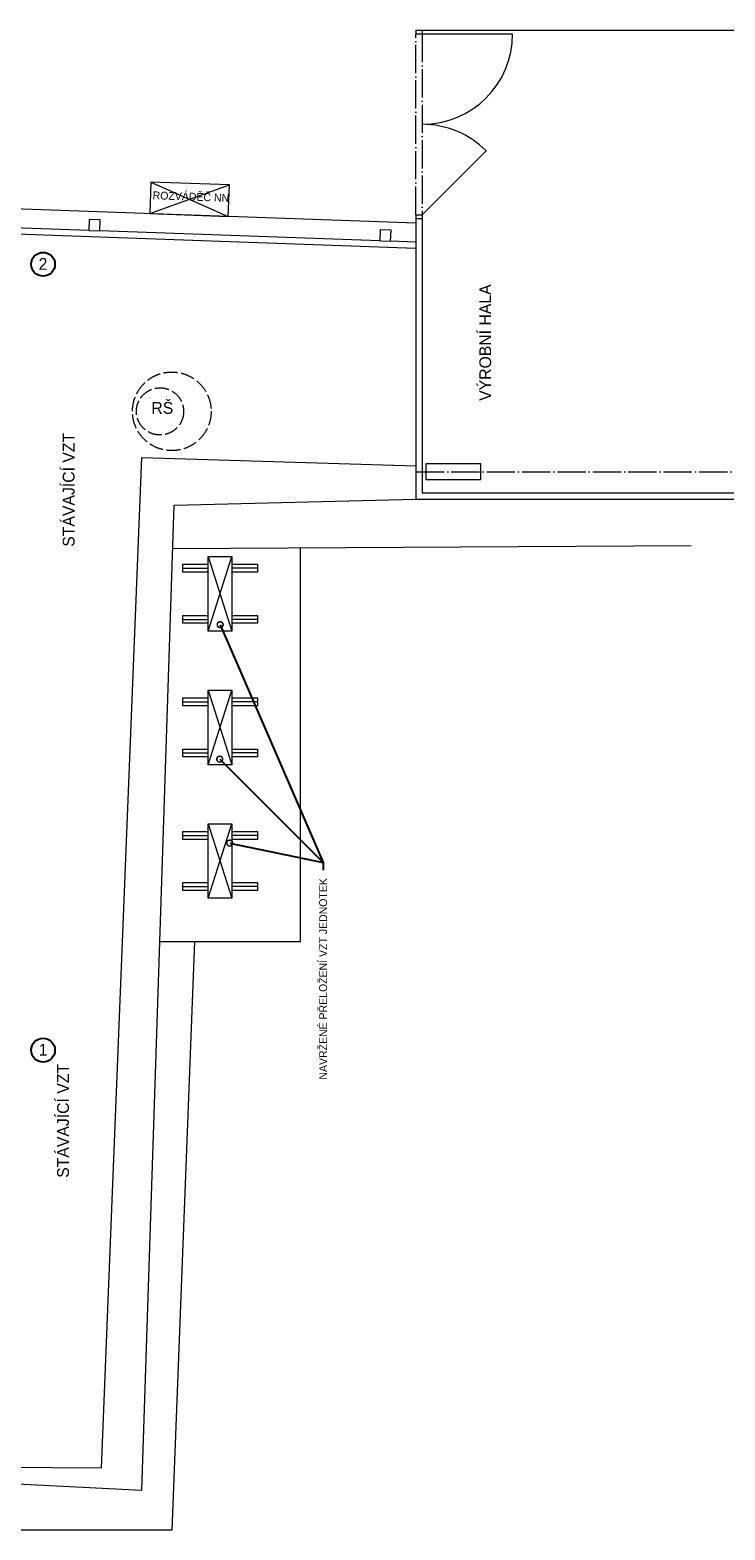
# Model space of a CAD drawing. Header units: millimetres. Extents: x -4829 to 407013, y -34854 to 354532.
# Tile 72 of 75: x 28541 to 37377, y -22797 to -3710. Entities that reach past the tile are written whole.
import ezdxf
from ezdxf import colors
from ezdxf.entities.mleader import LeaderData, LeaderLine
from ezdxf.enums import TextEntityAlignment as Align
from ezdxf.math import Vec2, Vec3

# ---------------------------------------------------------------- set-up
doc = ezdxf.new("R2010")
doc.units = ezdxf.units.MM
doc.header["$LTSCALE"] = 15
doc.linetypes.add('ACAD_ISO02W100', pattern=[15, 12, -3])
doc.linetypes.add('ACAD_ISO04W100', pattern=[30, 24, -3, 0, -3])
doc.styles.add('laplan', font='txt', dxfattribs={"height": 2})
doc.styles.add('laplan N', font='txt')

# ---------------------------------------------------------------- blocks, each defined once
blk = doc.blocks.new('*U26')
at = {"linetype": 'ByBlock'}
blk.add_circle((0, 0), 3.02, dxfattribs=at)
at = {"linetype": 'ByBlock', "style": 'laplan N'}
blk.add_attdef('OZNACENI', text='', height=3, dxfattribs=at).set_placement((0, 0.1), align=Align.MIDDLE_CENTER)
blk = doc.blocks.new('_DotSmall')
at = {"color": 0, "linetype": 'ByBlock', "const_width": 0.5}
blk.add_lwpolyline([(-0.0625, 0, 1), (0.0625, 0, 1)], format="xyb", close=True, dxfattribs=at)
blk = doc.blocks.new('A$C580b18a6')
at = {"lineweight": 5}
for p, q in [((-475, -380), (-395, -380)), ((-475, -380), (-475, -430)), ((-395, -380), (-395, -430)), ((-395, -380), (9199, -380)), ((-475, -430), (-395, -430)), ((-395, -430), (755, -430)), ((-395, -2730), (418, -1917)), ((-3859, -2716), (-2845, -2352)), ((-3845, -2316), (-2860, -2751)), ((-475, -3160), (-8848, -2861)), ((-475, -2730), (-395, -2730)), ((-475, -2730), (-475, -2780)), ((-475, -2780), (-475, -3080)), ((-475, -2780), (-395, -2780)), ((-395, -2730), (-395, -2780)), ((-395, -2780), (-395, -6270)), ((-4633, -2931), (-4493, -2936)), ((-935, -3063), (-796, -3068)), ((-475, -3080), (-475, -3160)), ((-475, -3160), (-475, -6350)), ((-4470, -18675), (-3961, -5820)), ((-3961, -5820), (-475, -5926)), ((-395, -6270), (24095, -6270)), ((-3961, -18958), (-3550, -6427)), ((-3550, -6427), (-475, -6350)), ((-475, -6350), (24175, -6350)), ((3024, -6942), (-3569, -6982)), ((-1940, -11979), (-1940, -6970)), ((-3440, -7229), (-3115, -7229)), ((-3115, -8029), (-2815, -7079)), ((-3115, -7079), (-2815, -8029)), ((-2490, -7229), (-2815, -7229)), ((-3440, -7879), (-3115, -7879)), ((-2490, -7879), (-2815, -7879)), ((-3115, -9729), (-2815, -8779)), ((-3115, -8779), (-2815, -9729)), ((-3440, -8929), (-3115, -8929)), ((-2490, -8929), (-2815, -8929)), ((-3440, -9579), (-3115, -9579)), ((-2490, -9579), (-2815, -9579)), ((-3115, -11429), (-2815, -10479)), ((-3115, -10479), (-2815, -11429)), ((-3440, -10629), (-3115, -10629)), ((-2490, -10629), (-2815, -10629)), ((-3440, -11279), (-3115, -11279)), ((-2490, -11279), (-2815, -11279)), ((-3732, -11979), (-1940, -11979)), ((-3291, -11979), (-3579, -19467)), ((-5722, -18668), (-4470, -18675)), ((-5983, -18859), (-3961, -18958)), ((-3579, -19467), (-6634, -19467))]:
    blk.add_line(p, q, dxfattribs=at)
at = {"linetype": 'ACAD_ISO04W100', "lineweight": 5}
for p, q in [((-475, -2730), (-475, -430)), ((-395, -430), (-395, -2730)), ((-475, -6000), (24175, -6000))]:
    blk.add_line(p, q, dxfattribs=at)
at = {"lineweight": 5}
for points in [[(-3845, -2316), (-3859, -2716), (-2860, -2751), (-2845, -2352)], [(-350, -6100), (350, -6100), (350, -5900), (-350, -5900)], [(-3115, -7079), (-2815, -7079), (-2815, -8029), (-3115, -8029)], [(-3115, -8779), (-2815, -8779), (-2815, -9729), (-3115, -9729)], [(-3115, -10479), (-2815, -10479), (-2815, -11429), (-3115, -11429)]]:
    blk.add_lwpolyline(points, close=True, dxfattribs=at)
for points in [[(-475, -2837), (-10351, -2484)], [(-4633, -2931), (-8491, -2794)], [(-4493, -2936), (-4488, -2796), (-4628, -2791), (-4633, -2931)], [(-935, -3063), (-4493, -2936)], [(-796, -3068), (-791, -2929), (-930, -2924), (-935, -3063)], [(-475, -3080), (-796, -3068)], [(-3115, -7279), (-3440, -7279), (-3440, -7179), (-3115, -7179)], [(-2815, -7179), (-2490, -7179), (-2490, -7279), (-2815, -7279)], [(-3115, -7929), (-3440, -7929), (-3440, -7829), (-3115, -7829)], [(-2815, -7829), (-2490, -7829), (-2490, -7929), (-2815, -7929)], [(-3115, -8979), (-3440, -8979), (-3440, -8879), (-3115, -8879)], [(-2815, -8879), (-2490, -8879), (-2490, -8979), (-2815, -8979)], [(-3115, -9629), (-3440, -9629), (-3440, -9529), (-3115, -9529)], [(-2815, -9529), (-2490, -9529), (-2490, -9629), (-2815, -9629)], [(-3115, -10679), (-3440, -10679), (-3440, -10579), (-3115, -10579)], [(-2815, -10579), (-2490, -10579), (-2490, -10679), (-2815, -10679)], [(-3115, -11329), (-3440, -11329), (-3440, -11229), (-3115, -11229)], [(-2815, -11229), (-2490, -11229), (-2490, -11329), (-2815, -11329)]]:
    blk.add_lwpolyline(points, dxfattribs=at)
at = {"linetype": 'ACAD_ISO02W100', "lineweight": 5}
for centre, radius in [((-3578, -5232), 500), ((-3728, -5233), 300)]:
    blk.add_circle(centre, radius, dxfattribs=at)
at = {"lineweight": 5}
for centre, start, end in [((-395, -430), 270, 0), ((-395, -2730), 45, 90)]:
    blk.add_arc(centre, 1150, start, end, dxfattribs=at)
at = {"lineweight": 5, "xscale": 50, "yscale": 50, "zscale": 50}
for p, values in [((-5215, -3361), {'OZNACENI': '2'}), ((-5215, -13361), {'OZNACENI': '1'})]:
    blk.add_blockref('*U26', p, dxfattribs=at).add_auto_attribs(values)
at = {"lineweight": 5, "style": 'laplan N'}
for s, width, gutter_width, insert, char_height, attachment_point, rotation in [('ROZVÁDĚČ NN', 2129.36, 1000, (-3335, -2501), 100, 5, 357.9539), ('VÝROBNÍ HALA', 5545.82, 500, (332, -5099), 150, 1, 90), ('STÁVAJÍCÍ VZT', 5545.82, 500, (-4965, -6955), 150, 1, 90), ('STÁVAJÍCÍ VZT', 5545.82, 500, (-5036, -14985), 150, 1, 90)]:
    blk.add_mtext_dynamic_manual_height_columns(s, width=width, gutter_width=gutter_width, heights=[0], dxfattribs=dict(at, insert=insert, char_height=char_height, attachment_point=attachment_point, rotation=rotation))
at = {"lineweight": 5, "insert": (-3838, -5114), "char_height": 150, "attachment_point": 1, "style": 'laplan N'}
blk.add_mtext_dynamic_manual_height_columns('RŠ', width=415.46, gutter_width=500, heights=[0], dxfattribs=at)
at = {"lineweight": 5}
ml = blk.add_multileader_mtext('Standard', dxfattribs=at)
ml.set_content('NAVRŽENÉ PŘELOŽENÍ VZT JEDNOTEK', color=256, style='laplan')
ml.set_leader_properties()
ml.set_arrow_properties(name='DOTSMALL')
ml.build(insert=Vec2(0, 0))
ml.multileader.update_dxf_attribs({"dogleg_length": 2, "arrow_head_size": 150, "scale": 50})
ctx = ml.context
ctx.base_point, ctx.scale, ctx.char_height, ctx.arrow_head_size, ctx.landing_gap_size, ctx.plane_origin, ctx.plane_x_axis, ctx.plane_y_axis = Vec3(-1653, -14129), 50, 100, 150, 100, Vec3(-496, -13429), Vec3(0, 1), Vec3(-1, 0)
ctx.text_align_type = 2
notes = []
notes.append((ctx, [(1, (1, 1, 0), (-1653, -10972), (0, -1), 100, [(0, [(-2963, -7947)], 0, [])])]))
ctx.mtext.insert, ctx.mtext.text_direction, ctx.mtext.rotation, ctx.mtext.alignment, ctx.mtext.flow_direction = Vec3(-1704, -11172), Vec3(0, 1), 1.570796, 3, 5
ml = blk.add_multileader_mtext('Standard', dxfattribs=at)
ml.set_content(' ', color=256, style='laplan')
ml.set_leader_properties()
ml.set_arrow_properties(name='DOTSMALL')
ml.build(insert=Vec2(0, 0))
ml.multileader.update_dxf_attribs({"dogleg_length": 2, "arrow_head_size": 150, "scale": 50})
ctx = ml.context
ctx.base_point, ctx.scale, ctx.char_height, ctx.arrow_head_size, ctx.landing_gap_size, ctx.plane_origin, ctx.plane_x_axis, ctx.plane_y_axis = Vec3(-1653, -11362), 50, 100, 150, 100, Vec3(-24, -12453), Vec3(0, 1), Vec3(-1, 0)
ctx.text_align_type = 2
notes.append((ctx, [(1, (1, 1, 0), (-1653, -10972), (0, -1), 100, [(0, [(-2969, -9658)], 0, [])])]))
ctx.mtext.insert, ctx.mtext.text_direction, ctx.mtext.rotation, ctx.mtext.alignment, ctx.mtext.flow_direction = Vec3(-1703, -11172), Vec3(0, 1), 1.570796, 3, 5
ml = blk.add_multileader_mtext('Standard', dxfattribs=at)
ml.set_content(' ', color=256, style='laplan')
ml.set_leader_properties()
ml.set_arrow_properties(name='DOTSMALL')
ml.build(insert=Vec2(0, 0))
ml.multileader.update_dxf_attribs({"dogleg_length": 2, "arrow_head_size": 150, "scale": 50})
ctx = ml.context
ctx.base_point, ctx.scale, ctx.char_height, ctx.arrow_head_size, ctx.landing_gap_size, ctx.plane_origin, ctx.plane_x_axis, ctx.plane_y_axis = Vec3(-1653, -11362), 50, 100, 150, 100, Vec3(2436, -12660), Vec3(0, 1), Vec3(-1, 0)
ctx.text_align_type = 2
notes.append((ctx, [(1, (1, 1, 0), (-1653, -10972), (0, -1), 100, [(0, [(-2842, -10726)], 0, [])])]))
ctx.mtext.insert, ctx.mtext.text_direction, ctx.mtext.rotation, ctx.mtext.alignment, ctx.mtext.flow_direction = Vec3(-1703, -11172), Vec3(0, 1), 1.570796, 3, 5
for ctx, leaders in notes:
    for number, flags, end, landing, length, lines in leaders:
        leader = LeaderData()
        leader.index, (leader.has_last_leader_line, leader.has_dogleg_vector, leader.attachment_direction) = number, flags
        leader.last_leader_point, leader.dogleg_vector, leader.dogleg_length = Vec3(end), Vec3(landing), length
        for number, points, colour, breaks in lines:
            line = LeaderLine()
            line.index, line.vertices, line.color, line.breaks = number, Vec3.list(points), colors.encode_raw_color(colour), breaks
            leader.lines.append(line)
        ctx.leaders.append(leader)

msp = doc.modelspace()

# ---------------------------------------------------------------- block references
at = {"ltscale": 2}
msp.add_blockref('A$C580b18a6', (33922, -3330), dxfattribs=at)

doc.saveas('drawing.dxf')
